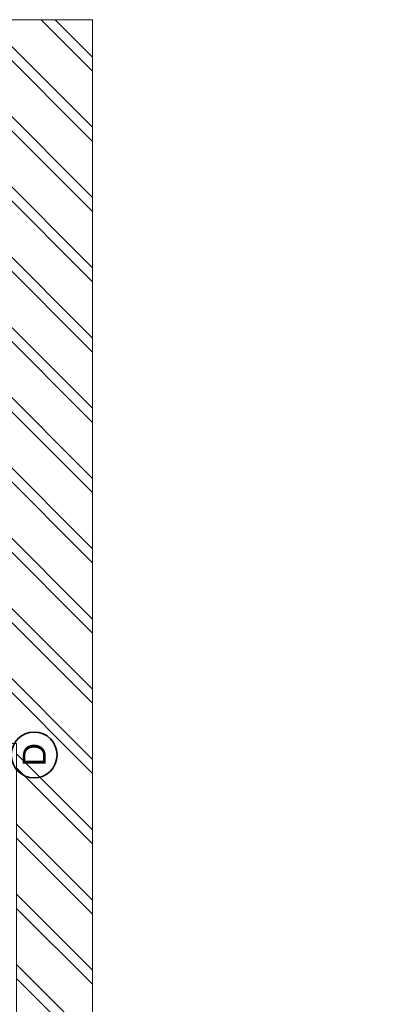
# Model space of a CAD drawing. Header units: millimetres. Extents: x -8078 to 241103, y -4319 to 602442.
# Tile 39 of 148: x 43300 to 48048, y 256598 to 269483. Entities that reach past the tile are written whole.
import ezdxf

# ---------------------------------------------------------------- set-up
doc = ezdxf.new("R2010")
doc.units = ezdxf.units.MM
doc.header["$MEASUREMENT"] = 0
for name, color, linetype in [('#podkład', 252, 'Continuous'), ('2D - Ogólne', 7, 'Continuous'), ('Konstrukcja - Siatka mod', 7, 'Continuous'), ('Konstrukcja - Ściany działowe', 7, 'Continuous')]:
    doc.layers.add(name, color=color, linetype=linetype)
doc.styles.add('STYL_AUTOMATYCZNY_2', font='arial.ttf')

# ---------------------------------------------------------------- blocks, each defined once
blk = doc.blocks.new('qqe433333')
at = {"layer": '2D - Ogólne', "linetype": 'Continuous', "lineweight": 20}
h = blk.add_hatch(dxfattribs=at)
h.set_pattern_fill('Podwójny_szraf_1_4_0008', color=252, angle=90, style=0, pattern_type=2)
h.set_pattern_definition([(135, (-1702.6, 957497.23), (-459.6194, -459.6194), []), (135, (-1794.5, 957405.3), (-459.6194, -459.6194), [])])
h.paths.add_polyline_path([(-633, 667889), (-633, 660538), (4861, 660538), (4861, 667889), (4861, 675919), (4861, 690940), (3807, 690940), (-633, 690940), (-633, 685441), (-783, 683519), (-783, 682101), (517, 682101), (517, 681469), (3867, 681469), (3867, 675894), (1897, 675894), (1897, 667889)])
at = {"layer": '2D - Ogólne', "color": 252, "linetype": 'Continuous', "lineweight": 13, "ltscale": 100, "flags": 128}
for points in [[(4861, 690940), (4861, 675919), (4861, 667889), (4861, 660538), (-633, 660538), (-633, 667889), (1897, 667889), (1897, 675894), (3867, 675894), (3867, 681469), (517, 681469), (517, 682101), (-783, 682101), (-783, 683519), (-633, 685441), (-633, 690940)], [(3807, 690940), (4861, 690940)]]:
    blk.add_lwpolyline(points, dxfattribs=at)
at = {"layer": 'Konstrukcja - Siatka mod', "color": 252, "linetype": 'Continuous', "lineweight": 35, "ltscale": 100}
blk.add_circle((4097, 681319), 300, dxfattribs=at)
at = {"layer": 'Konstrukcja - Siatka mod', "color": 252, "linetype": 'Continuous', "lineweight": 13, "insert": (3947, 681171), "char_height": 300, "attachment_point": 1, "rotation": 90, "style": 'STYL_AUTOMATYCZNY_2'}
blk.add_mtext('\\A1;{\\pql;\\pt0;\\fArial|b0|i0|c238|p0;\\W1.000000;D}', dxfattribs=at)

msp = doc.modelspace()

# ---------------------------------------------------------------- hatches: boundary and pattern name
at = {"layer": 'Konstrukcja - Ściany działowe', "linetype": 'Continuous', "lineweight": 13}
h = msp.add_hatch(dxfattribs=at)
h.set_pattern_fill('Bloczki_ceramiczne_0004', style=0, pattern_type=2)
h.set_pattern_definition([(45, (-208051.03, 533518.21), (-127.27922, 127.27922), [])])
h.paths.add_polyline_path([(48048, 257190), (48028, 257190), (48028, 257184), (48048, 257184)])

# ---------------------------------------------------------------- block references
at = {"layer": '#podkład'}
msp.add_blockref('qqe433333', (39393, -421458), dxfattribs=at)

doc.saveas('drawing.dxf')
